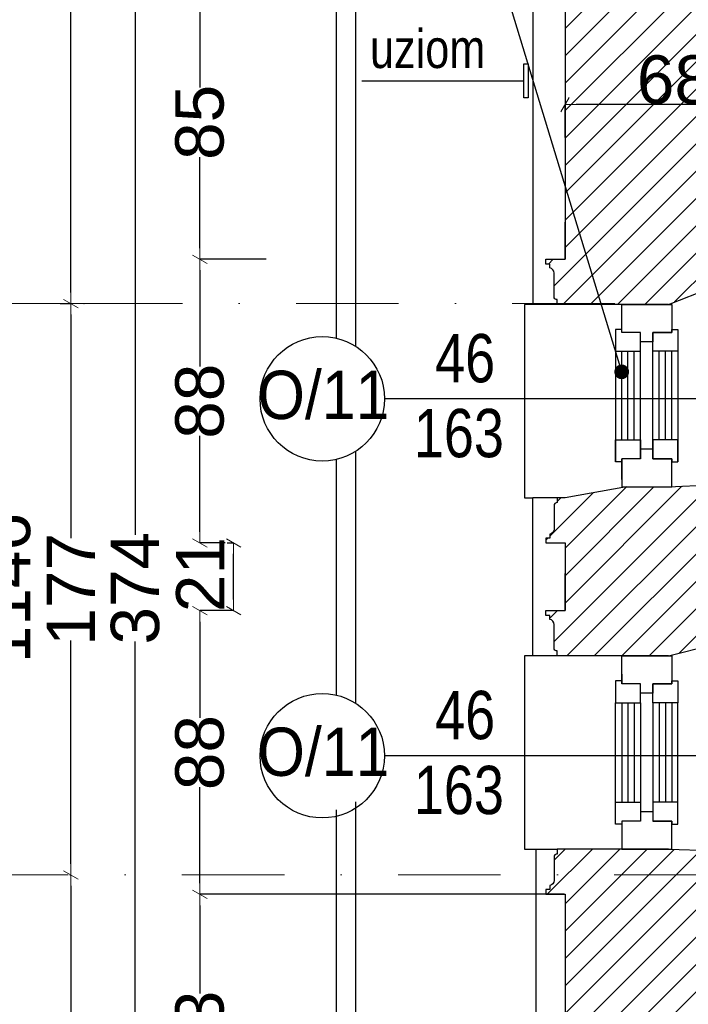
# Model space of a CAD drawing. Header units: millimetres. Extents: x 75543 to 124291, y -109148 to -86372.
# Tile 23 of 99: x 78615 to 80689, y -100656 to -97602. Entities that reach past the tile are written whole.
import ezdxf

# ---------------------------------------------------------------- set-up
doc = ezdxf.new("R2010")
doc.units = ezdxf.units.MM
doc.header["$MEASUREMENT"] = 0
doc.linetypes.add('Dot & Dashed', pattern=[670.277762, 317.5, -176.388889, 0, -176.388874])
for name, color, linetype in [('COKÓŁ', 7, 'Continuous'), ('detalokna', 7, 'Continuous'), ('DIM MALY', 7, 'Continuous'), ('Drawing & Figure', 7, 'Continuous'), ('Nowe_00 ZMIANY', 7, 'Continuous'), ('Nowe_A-OKNA-OPIS', 7, 'Continuous'), ('Nowe_A_płatwie', 7, 'Continuous'), ('opaska', 7, 'Continuous'), ('SCIANY_KONSTR', 7, 'Continuous'), ('Structural - Bearing', 7, 'Continuous'), ('Structural - Grid', 7, 'Continuous'), ('UZOIM#2', 7, 'Continuous')]:
    doc.layers.add(name, color=color, linetype=linetype)
doc.styles.add('STYL_AUTOMATYCZNY_2', font='arial.ttf')
doc.styles.add('STYL_AUTOMATYCZNY_6', font='arial.ttf', dxfattribs={"width": 0.8})
doc.styles.add('STYL_AUTOMATYCZNY_9', font='arial.ttf', dxfattribs={"width": 0.9})
doc.dimstyles.new('STYL_AUTOMATYCZNY__2', dxfattribs={"dimtxt": 150, "dimasz": 34.231941, "dimexe": 0.18, "dimexo": 3, "dimgap": 0, "dimtad": 1, "dimdec": 0, "dimlfac": 0.1, "dimzin": 0, "dimdsep": 46, "dimtxsty": 'STYL_AUTOMATYCZNY_2', "dimblk": 'ARROWHEAD_2', "dimblk1": 'ARROWHEAD_2', "dimblk2": 'ARROWHEAD_2', "dimcen": 0.09, "dimclrd": 5, "dimclre": 5, "dimclrt": 1, "dimadec": 0, "dimazin": 0, "dimtfac": 1, "dimtdec": 4, "dimtmove": 0, "dimatfit": 3, "dimfxl": 0, "dimtolj": 1, "dimtzin": 0, "dimarcsym": 0})
doc.dimstyles.new('STYL_AUTOMATYCZNY__3', dxfattribs={"dimtxt": 150, "dimasz": 34.231941, "dimexe": 0.18, "dimexo": 3, "dimgap": 0, "dimtad": 1, "dimtih": 1, "dimtoh": 1, "dimdec": 0, "dimlfac": 0.1, "dimzin": 0, "dimdsep": 46, "dimtxsty": 'STYL_AUTOMATYCZNY_2', "dimblk": 'ARROWHEAD_2', "dimblk1": 'ARROWHEAD_2', "dimblk2": 'ARROWHEAD_2', "dimcen": 0.09, "dimclrd": 5, "dimclre": 5, "dimclrt": 1, "dimadec": 0, "dimazin": 0, "dimtfac": 1, "dimtdec": 4, "dimtmove": 0, "dimatfit": 3, "dimfxl": 0, "dimtolj": 1, "dimtzin": 0, "dimarcsym": 0})
doc.dimstyles.new('STYL_AUTOMATYCZNY__4', dxfattribs={"dimtxt": 150, "dimasz": 34.231941, "dimexe": 0.18, "dimexo": 3, "dimgap": 0, "dimtad": 1, "dimdec": 0, "dimlfac": 0.1, "dimzin": 0, "dimdsep": 46, "dimtxsty": 'STYL_AUTOMATYCZNY_2', "dimblk": 'ARROWHEAD_2', "dimblk1": 'ARROWHEAD_2', "dimblk2": 'ARROWHEAD_2', "dimcen": 0.09, "dimclrd": 5, "dimclre": 5, "dimclrt": 1, "dimadec": 0, "dimazin": 0, "dimtfac": 1, "dimtdec": 4, "dimtmove": 2, "dimatfit": 3, "dimfxl": 0, "dimtolj": 1, "dimtzin": 0, "dimarcsym": 0})
doc.dimstyles.new('STYL_AUTOMATYCZNY__8', dxfattribs={"dimtxt": 0.18, "dimasz": 91.2, "dimexe": 0.18, "dimexo": 0.0625, "dimgap": 0, "dimtad": 0, "dimtih": 1, "dimtoh": 1, "dimdec": 4, "dimzin": 0, "dimdsep": 46, "dimcen": 0.09, "dimadec": 0, "dimazin": 0, "dimtfac": 1, "dimtdec": 4, "dimtmove": 0, "dimatfit": 3, "dimldrblk": 'ARROWHEAD_11', "dimfxl": 0, "dimtolj": 1, "dimtzin": 0, "dimarcsym": 0})
pattern_1 = [(45, (0, 0), (-42.426407, 42.426407), [])]

# ---------------------------------------------------------------- blocks, each defined once
blk = doc.blocks.new('ARROWHEAD_2')
at = {"color": 0, "linetype": 'Continuous', "lineweight": 0}
for p, q in [((0, 0), (-1, 0)), ((-0.378, -0.655), (0.378, 0.655))]:
    blk.add_line(p, q, dxfattribs=at)
blk = doc.blocks.new('*D261')
at = {"layer": 'Defpoints', "color": 0}
for p in [(80306.7, -97865.3), (80306.7, -97970.3), (80986, -97970.3)]:
    blk.add_point(p, dxfattribs=at)
at = {"layer": 'DIM MALY', "color": 5, "lineweight": -2}
for p, q in [((80306.7, -97967.3), (80306.7, -97865.1)), ((80951.8, -97865.3), (80341, -97865.3)), ((80986, -97967.3), (80986, -97865.1))]:
    blk.add_line(p, q, dxfattribs=at)
at = {"layer": 'DIM MALY', "color": 5, "lineweight": -2, "xscale": 34.23194115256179, "yscale": 34.23194115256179, "zscale": 34.23194115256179, "rotation": 180}
blk.add_blockref('ARROWHEAD_2', (80306.7, -97865.3), dxfattribs=at)
at = {"layer": 'DIM MALY', "color": 5, "lineweight": -2, "xscale": 34.23194115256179, "yscale": 34.23194115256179, "zscale": 34.23194115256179}
blk.add_blockref('ARROWHEAD_2', (80986, -97865.3), dxfattribs=at)
at = {"layer": 'DIM MALY', "color": 1, "insert": (80646.1, -97788.7), "char_height": 150, "attachment_point": 5, "style": 'STYL_AUTOMATYCZNY_2'}
blk.add_mtext('\\A1;68', dxfattribs=at)
blk = doc.blocks.new('*D413')
at = {"layer": 'Defpoints', "color": 0}
for p in [(79173.8, -97495.2), (79278.8, -97495.2), (79382.4, -98345.2)]:
    blk.add_point(p, dxfattribs=at)
at = {"layer": 'DIM MALY', "color": 5, "lineweight": -2}
for p, q in [((79275.8, -97495.2), (79173.7, -97495.2)), ((79173.8, -97529.4), (79173.8, -97812.4)), ((79173.8, -98311), (79173.8, -98028.6)), ((79379.4, -98345.2), (79173.7, -98345.2))]:
    blk.add_line(p, q, dxfattribs=at)
at = {"layer": 'DIM MALY', "color": 5, "lineweight": -2, "xscale": 34.23194115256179, "yscale": 34.23194115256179, "zscale": 34.23194115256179}
for p, rotation in [((79173.8, -97495.2), 90), ((79173.8, -98345.2), 270)]:
    blk.add_blockref('ARROWHEAD_2', p, dxfattribs=dict(at, rotation=rotation))
at = {"layer": 'DIM MALY', "color": 1, "insert": (79173.8, -97920.5), "char_height": 150, "attachment_point": 5, "rotation": 90, "style": 'STYL_AUTOMATYCZNY_2'}
blk.add_mtext('\\A1;85', dxfattribs=at)
blk = doc.blocks.new('*D417')
at = {"layer": 'Defpoints', "color": 0}
for p in [(79173.8, -98345.2), (79382.4, -98345.2), (79255.4, -99225.2)]:
    blk.add_point(p, dxfattribs=at)
at = {"layer": 'DIM MALY', "color": 5, "lineweight": -2}
for p, q in [((79379.4, -98345.2), (79173.7, -98345.2)), ((79173.8, -98379.4), (79173.8, -98677.8)), ((79173.8, -99191), (79173.8, -98893.2)), ((79252.4, -99225.2), (79173.7, -99225.2))]:
    blk.add_line(p, q, dxfattribs=at)
at = {"layer": 'DIM MALY', "color": 5, "lineweight": -2, "xscale": 34.23194115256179, "yscale": 34.23194115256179, "zscale": 34.23194115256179}
for p, rotation in [((79173.8, -98345.2), 90), ((79173.8, -99225.2), 270)]:
    blk.add_blockref('ARROWHEAD_2', p, dxfattribs=dict(at, rotation=rotation))
at = {"layer": 'DIM MALY', "color": 1, "insert": (79173.8, -98785.5), "char_height": 150, "attachment_point": 5, "rotation": 90, "style": 'STYL_AUTOMATYCZNY_2'}
blk.add_mtext('\\A1;88', dxfattribs=at)
blk = doc.blocks.new('*D418')
at = {"layer": 'Defpoints', "color": 0}
for p in [(79173.8, -97495.2), (79278.8, -97495.2), (79382.4, -98345.2)]:
    blk.add_point(p, dxfattribs=at)
at = {"layer": 'DIM MALY', "color": 5, "lineweight": -2}
for p, q in [((79275.8, -97495.2), (79173.7, -97495.2)), ((79173.8, -97529.4), (79173.8, -97812.4)), ((79173.8, -98311), (79173.8, -98028.6)), ((79379.4, -98345.2), (79173.7, -98345.2))]:
    blk.add_line(p, q, dxfattribs=at)
at = {"layer": 'DIM MALY', "color": 5, "lineweight": -2, "xscale": 34.23194115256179, "yscale": 34.23194115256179, "zscale": 34.23194115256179}
for p, rotation in [((79173.8, -97495.2), 90), ((79173.8, -98345.2), 270)]:
    blk.add_blockref('ARROWHEAD_2', p, dxfattribs=dict(at, rotation=rotation))
at = {"layer": 'DIM MALY', "color": 1, "insert": (79173.8, -97920.5), "char_height": 150, "attachment_point": 5, "rotation": 90, "style": 'STYL_AUTOMATYCZNY_2'}
blk.add_mtext('\\A1;85', dxfattribs=at)
blk = doc.blocks.new('*D426')
at = {"layer": 'Defpoints', "color": 0}
for p in [(78973.8, -97495.2), (79595.3, -97495.2), (79595.3, -101235.2)]:
    blk.add_point(p, dxfattribs=at)
at = {"layer": 'DIM MALY', "color": 5, "lineweight": -2}
for p, q in [((79592.3, -97495.2), (78973.7, -97495.2)), ((78973.8, -97529.4), (78973.8, -99200.3)), ((78973.8, -101201), (78973.8, -99530.9)), ((79592.3, -101235.2), (78973.7, -101235.2))]:
    blk.add_line(p, q, dxfattribs=at)
at = {"layer": 'DIM MALY', "color": 5, "lineweight": -2, "xscale": 34.23194115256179, "yscale": 34.23194115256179, "zscale": 34.23194115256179}
for p, rotation in [((78973.8, -97495.2), 90), ((78973.8, -101235.2), 270)]:
    blk.add_blockref('ARROWHEAD_2', p, dxfattribs=dict(at, rotation=rotation))
at = {"layer": 'DIM MALY', "color": 1, "insert": (78973.8, -99365.6), "char_height": 150, "attachment_point": 5, "rotation": 90, "style": 'STYL_AUTOMATYCZNY_2'}
blk.add_mtext('\\A1;374', dxfattribs=at)
blk = doc.blocks.new('*D429')
at = {"layer": 'Defpoints', "color": 0}
for p in [(78973.8, -97495.2), (79595.3, -97495.2), (79595.3, -101235.2)]:
    blk.add_point(p, dxfattribs=at)
at = {"layer": 'DIM MALY', "color": 5, "lineweight": -2}
for p, q in [((79592.3, -97495.2), (78973.7, -97495.2)), ((78973.8, -97529.4), (78973.8, -99200.3)), ((78973.8, -101201), (78973.8, -99530.9)), ((79592.3, -101235.2), (78973.7, -101235.2))]:
    blk.add_line(p, q, dxfattribs=at)
at = {"layer": 'DIM MALY', "color": 5, "lineweight": -2, "xscale": 34.23194115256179, "yscale": 34.23194115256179, "zscale": 34.23194115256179}
for p, rotation in [((78973.8, -97495.2), 90), ((78973.8, -101235.2), 270)]:
    blk.add_blockref('ARROWHEAD_2', p, dxfattribs=dict(at, rotation=rotation))
at = {"layer": 'DIM MALY', "color": 1, "insert": (78973.8, -99365.6), "char_height": 150, "attachment_point": 5, "rotation": 90, "style": 'STYL_AUTOMATYCZNY_2'}
blk.add_mtext('\\A1;374', dxfattribs=at)
blk = doc.blocks.new('*D431')
at = {"layer": 'Defpoints', "color": 0}
for p in [(78791.6, -93420.2), (78738, -98482.5), (78773.8, -98482.5)]:
    blk.add_point(p, dxfattribs=at)
at = {"layer": 'DIM MALY', "color": 5, "lineweight": -2}
for p, q in [((78788.6, -93420.2), (78773.7, -93420.2)), ((78773.8, -93454.4), (78773.8, -95786.1)), ((78773.8, -98448.3), (78773.8, -96117.4)), ((78741, -98482.5), (78774, -98482.5))]:
    blk.add_line(p, q, dxfattribs=at)
at = {"layer": 'DIM MALY', "color": 5, "lineweight": -2, "xscale": 34.23194115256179, "yscale": 34.23194115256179, "zscale": 34.23194115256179}
for p, rotation in [((78773.8, -93420.2), 90), ((78773.8, -98482.5), 270)]:
    blk.add_blockref('ARROWHEAD_2', p, dxfattribs=dict(at, rotation=rotation))
at = {"layer": 'DIM MALY', "color": 1, "insert": (78773.8, -95951.8), "char_height": 150, "attachment_point": 5, "rotation": 90, "style": 'STYL_AUTOMATYCZNY_2'}
blk.add_mtext('\\A1;506', dxfattribs=at)
blk = doc.blocks.new('*D432')
at = {"layer": 'Defpoints', "color": 0}
for p in [(78738, -98482.5), (78767.8, -100254.9), (78773.8, -100254.9)]:
    blk.add_point(p, dxfattribs=at)
at = {"layer": 'DIM MALY', "color": 5, "lineweight": -2}
for p, q in [((78741, -98482.5), (78774, -98482.5)), ((78773.8, -98516.8), (78773.8, -99210.5)), ((78773.8, -100220.7), (78773.8, -99527.8)), ((78770.8, -100254.9), (78774, -100254.9))]:
    blk.add_line(p, q, dxfattribs=at)
at = {"layer": 'DIM MALY', "color": 5, "lineweight": -2, "xscale": 34.23194115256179, "yscale": 34.23194115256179, "zscale": 34.23194115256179}
for p, rotation in [((78773.8, -98482.5), 90), ((78773.8, -100254.9), 270)]:
    blk.add_blockref('ARROWHEAD_2', p, dxfattribs=dict(at, rotation=rotation))
at = {"layer": 'DIM MALY', "color": 1, "insert": (78773.8, -99369.1), "char_height": 150, "attachment_point": 5, "rotation": 90, "style": 'STYL_AUTOMATYCZNY_2'}
blk.add_mtext('\\A1;177', dxfattribs=at)
blk = doc.blocks.new('*D433')
at = {"layer": 'Defpoints', "color": 0}
for p in [(78767.8, -100254.9), (78773.8, -105095.2), (79537.9, -105095.2)]:
    blk.add_point(p, dxfattribs=at)
at = {"layer": 'DIM MALY', "color": 5, "lineweight": -2}
for p, q in [((78770.8, -100254.9), (78774, -100254.9)), ((78773.8, -100289.2), (78773.8, -102507)), ((78773.8, -105061), (78773.8, -102843.9)), ((79534.9, -105095.2), (78773.7, -105095.2))]:
    blk.add_line(p, q, dxfattribs=at)
at = {"layer": 'DIM MALY', "color": 5, "lineweight": -2, "xscale": 34.23194115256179, "yscale": 34.23194115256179, "zscale": 34.23194115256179}
for p, rotation in [((78773.8, -100254.9), 90), ((78773.8, -105095.2), 270)]:
    blk.add_blockref('ARROWHEAD_2', p, dxfattribs=dict(at, rotation=rotation))
at = {"layer": 'DIM MALY', "color": 1, "insert": (78773.8, -102675.5), "char_height": 150, "attachment_point": 5, "rotation": 90, "style": 'STYL_AUTOMATYCZNY_2'}
blk.add_mtext('\\A1;484', dxfattribs=at)
blk = doc.blocks.new('*D884')
at = {"layer": 'Defpoints', "color": 0}
for p in [(79255.4, -99225.2), (79278.8, -99225.2), (79280.9, -99435.2)]:
    blk.add_point(p, dxfattribs=at)
at = {"layer": 'DIM MALY', "color": 5, "lineweight": -2}
for p, q in [((79258.4, -99225.2), (79279, -99225.2)), ((79278.8, -99401), (79278.8, -99259.4)), ((79277.9, -99435.2), (79278.7, -99435.2))]:
    blk.add_line(p, q, dxfattribs=at)
at = {"layer": 'DIM MALY', "color": 5, "lineweight": -2, "xscale": 34.23194115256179, "yscale": 34.23194115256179, "zscale": 34.23194115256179}
for p, rotation in [((79278.8, -99225.2), 90), ((79278.8, -99435.2), 270)]:
    blk.add_blockref('ARROWHEAD_2', p, dxfattribs=dict(at, rotation=rotation))
at = {"layer": 'DIM MALY', "color": 1, "insert": (79175.3, -99323.5), "char_height": 150, "attachment_point": 5, "rotation": 90, "style": 'STYL_AUTOMATYCZNY_2'}
blk.add_mtext('\\A1;21', dxfattribs=at)
blk = doc.blocks.new('*D885')
at = {"layer": 'Defpoints', "color": 0}
for p in [(79173.8, -98345.2), (79382.4, -98345.2), (79255.4, -99225.2)]:
    blk.add_point(p, dxfattribs=at)
at = {"layer": 'DIM MALY', "color": 5, "lineweight": -2}
for p, q in [((79379.4, -98345.2), (79173.7, -98345.2)), ((79173.8, -98379.4), (79173.8, -98677.8)), ((79173.8, -99191), (79173.8, -98893.2)), ((79252.4, -99225.2), (79173.7, -99225.2))]:
    blk.add_line(p, q, dxfattribs=at)
at = {"layer": 'DIM MALY', "color": 5, "lineweight": -2, "xscale": 34.23194115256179, "yscale": 34.23194115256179, "zscale": 34.23194115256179}
for p, rotation in [((79173.8, -98345.2), 90), ((79173.8, -99225.2), 270)]:
    blk.add_blockref('ARROWHEAD_2', p, dxfattribs=dict(at, rotation=rotation))
at = {"layer": 'DIM MALY', "color": 1, "insert": (79173.8, -98785.5), "char_height": 150, "attachment_point": 5, "rotation": 90, "style": 'STYL_AUTOMATYCZNY_2'}
blk.add_mtext('\\A1;88', dxfattribs=at)
blk = doc.blocks.new('*D886')
at = {"layer": 'Defpoints', "color": 0}
for p in [(79173.8, -97495.2), (79278.8, -97495.2), (79382.4, -98345.2)]:
    blk.add_point(p, dxfattribs=at)
at = {"layer": 'DIM MALY', "color": 5, "lineweight": -2}
for p, q in [((79275.8, -97495.2), (79173.7, -97495.2)), ((79173.8, -97529.4), (79173.8, -97812.4)), ((79173.8, -98311), (79173.8, -98028.6)), ((79379.4, -98345.2), (79173.7, -98345.2))]:
    blk.add_line(p, q, dxfattribs=at)
at = {"layer": 'DIM MALY', "color": 5, "lineweight": -2, "xscale": 34.23194115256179, "yscale": 34.23194115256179, "zscale": 34.23194115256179}
for p, rotation in [((79173.8, -97495.2), 90), ((79173.8, -98345.2), 270)]:
    blk.add_blockref('ARROWHEAD_2', p, dxfattribs=dict(at, rotation=rotation))
at = {"layer": 'DIM MALY', "color": 1, "insert": (79173.8, -97920.5), "char_height": 150, "attachment_point": 5, "rotation": 90, "style": 'STYL_AUTOMATYCZNY_2'}
blk.add_mtext('\\A1;85', dxfattribs=at)
blk = doc.blocks.new('*D890')
at = {"layer": 'Defpoints', "color": 0}
for p in [(79173.8, -99435.2), (79280.9, -99435.2), (80306.7, -100315.2)]:
    blk.add_point(p, dxfattribs=at)
at = {"layer": 'DIM MALY', "color": 5, "lineweight": -2}
for p, q in [((79277.9, -99435.2), (79173.7, -99435.2)), ((79173.8, -99469.4), (79173.8, -99767.8)), ((79173.8, -100281), (79173.8, -99983.2)), ((80303.7, -100315.2), (79173.7, -100315.2))]:
    blk.add_line(p, q, dxfattribs=at)
at = {"layer": 'DIM MALY', "color": 5, "lineweight": -2, "xscale": 34.23194115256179, "yscale": 34.23194115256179, "zscale": 34.23194115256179}
for p, rotation in [((79173.8, -99435.2), 90), ((79173.8, -100315.2), 270)]:
    blk.add_blockref('ARROWHEAD_2', p, dxfattribs=dict(at, rotation=rotation))
at = {"layer": 'DIM MALY', "color": 1, "insert": (79173.8, -99875.5), "char_height": 150, "attachment_point": 5, "rotation": 90, "style": 'STYL_AUTOMATYCZNY_2'}
blk.add_mtext('\\A1;88', dxfattribs=at)
blk = doc.blocks.new('*D891')
at = {"layer": 'Defpoints', "color": 0}
for p in [(79173.8, -100315.2), (80306.7, -100315.2), (80606.4, -101145.2)]:
    blk.add_point(p, dxfattribs=at)
at = {"layer": 'DIM MALY', "color": 5, "lineweight": -2}
for p, q in [((80303.7, -100315.2), (79173.7, -100315.2)), ((79173.8, -100349.4), (79173.8, -100622.9)), ((79173.8, -101111), (79173.8, -100838)), ((80603.4, -101145.2), (79173.7, -101145.2))]:
    blk.add_line(p, q, dxfattribs=at)
at = {"layer": 'DIM MALY', "color": 5, "lineweight": -2, "xscale": 34.23194115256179, "yscale": 34.23194115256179, "zscale": 34.23194115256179}
for p, rotation in [((79173.8, -100315.2), 90), ((79173.8, -101145.2), 270)]:
    blk.add_blockref('ARROWHEAD_2', p, dxfattribs=dict(at, rotation=rotation))
at = {"layer": 'DIM MALY', "color": 1, "insert": (79173.8, -100730.5), "char_height": 150, "attachment_point": 5, "rotation": 90, "style": 'STYL_AUTOMATYCZNY_2'}
blk.add_mtext('\\A1;83', dxfattribs=at)
blk = doc.blocks.new('*D892')
at = {"layer": 'Defpoints', "color": 0}
for p in [(79173.8, -99435.2), (79280.9, -99435.2), (80306.7, -100315.2)]:
    blk.add_point(p, dxfattribs=at)
at = {"layer": 'DIM MALY', "color": 5, "lineweight": -2}
for p, q in [((79277.9, -99435.2), (79173.7, -99435.2)), ((79173.8, -99469.4), (79173.8, -99767.8)), ((79173.8, -100281), (79173.8, -99983.2)), ((80303.7, -100315.2), (79173.7, -100315.2))]:
    blk.add_line(p, q, dxfattribs=at)
at = {"layer": 'DIM MALY', "color": 5, "lineweight": -2, "xscale": 34.23194115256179, "yscale": 34.23194115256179, "zscale": 34.23194115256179}
for p, rotation in [((79173.8, -99435.2), 90), ((79173.8, -100315.2), 270)]:
    blk.add_blockref('ARROWHEAD_2', p, dxfattribs=dict(at, rotation=rotation))
at = {"layer": 'DIM MALY', "color": 1, "insert": (79173.8, -99875.5), "char_height": 150, "attachment_point": 5, "rotation": 90, "style": 'STYL_AUTOMATYCZNY_2'}
blk.add_mtext('\\A1;88', dxfattribs=at)
blk = doc.blocks.new('*D894')
at = {"layer": 'Defpoints', "color": 0}
for p in [(79173.8, -100315.2), (80306.7, -100315.2), (80606.4, -101145.2)]:
    blk.add_point(p, dxfattribs=at)
at = {"layer": 'DIM MALY', "color": 5, "lineweight": -2}
for p, q in [((80303.7, -100315.2), (79173.7, -100315.2)), ((79173.8, -100349.4), (79173.8, -100622.9)), ((79173.8, -101111), (79173.8, -100838)), ((80603.4, -101145.2), (79173.7, -101145.2))]:
    blk.add_line(p, q, dxfattribs=at)
at = {"layer": 'DIM MALY', "color": 5, "lineweight": -2, "xscale": 34.23194115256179, "yscale": 34.23194115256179, "zscale": 34.23194115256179}
for p, rotation in [((79173.8, -100315.2), 90), ((79173.8, -101145.2), 270)]:
    blk.add_blockref('ARROWHEAD_2', p, dxfattribs=dict(at, rotation=rotation))
at = {"layer": 'DIM MALY', "color": 1, "insert": (79173.8, -100730.5), "char_height": 150, "attachment_point": 5, "rotation": 90, "style": 'STYL_AUTOMATYCZNY_2'}
blk.add_mtext('\\A1;83', dxfattribs=at)
blk = doc.blocks.new('*D895')
at = {"layer": 'Defpoints', "color": 0}
for p in [(79173.8, -99435.2), (79280.9, -99435.2), (80306.7, -100315.2)]:
    blk.add_point(p, dxfattribs=at)
at = {"layer": 'DIM MALY', "color": 5, "lineweight": -2}
for p, q in [((79277.9, -99435.2), (79173.7, -99435.2)), ((79173.8, -99469.4), (79173.8, -99767.8)), ((79173.8, -100281), (79173.8, -99983.2)), ((80303.7, -100315.2), (79173.7, -100315.2))]:
    blk.add_line(p, q, dxfattribs=at)
at = {"layer": 'DIM MALY', "color": 5, "lineweight": -2, "xscale": 34.23194115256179, "yscale": 34.23194115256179, "zscale": 34.23194115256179}
for p, rotation in [((79173.8, -99435.2), 90), ((79173.8, -100315.2), 270)]:
    blk.add_blockref('ARROWHEAD_2', p, dxfattribs=dict(at, rotation=rotation))
at = {"layer": 'DIM MALY', "color": 1, "insert": (79173.8, -99875.5), "char_height": 150, "attachment_point": 5, "rotation": 90, "style": 'STYL_AUTOMATYCZNY_2'}
blk.add_mtext('\\A1;88', dxfattribs=at)
blk = doc.blocks.new('*D975')
at = {"layer": 'Defpoints', "color": 0}
for p in [(79173.8, -98345.2), (79382.4, -98345.2), (79255.4, -99225.2)]:
    blk.add_point(p, dxfattribs=at)
at = {"layer": 'DIM MALY', "color": 5, "lineweight": -2}
for p, q in [((79379.4, -98345.2), (79173.7, -98345.2)), ((79173.8, -98379.4), (79173.8, -98677.8)), ((79173.8, -99191), (79173.8, -98893.2)), ((79252.4, -99225.2), (79173.7, -99225.2))]:
    blk.add_line(p, q, dxfattribs=at)
at = {"layer": 'DIM MALY', "color": 5, "lineweight": -2, "xscale": 34.23194115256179, "yscale": 34.23194115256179, "zscale": 34.23194115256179}
for p, rotation in [((79173.8, -98345.2), 90), ((79173.8, -99225.2), 270)]:
    blk.add_blockref('ARROWHEAD_2', p, dxfattribs=dict(at, rotation=rotation))
at = {"layer": 'DIM MALY', "color": 1, "insert": (79173.8, -98785.5), "char_height": 150, "attachment_point": 5, "rotation": 90, "style": 'STYL_AUTOMATYCZNY_2'}
blk.add_mtext('\\A1;88', dxfattribs=at)
blk = doc.blocks.new('*D976')
at = {"layer": 'Defpoints', "color": 0}
for p in [(79173.8, -97495.2), (79278.8, -97495.2), (79382.4, -98345.2)]:
    blk.add_point(p, dxfattribs=at)
at = {"layer": 'DIM MALY', "color": 5, "lineweight": -2}
for p, q in [((79275.8, -97495.2), (79173.7, -97495.2)), ((79173.8, -97529.4), (79173.8, -97812.4)), ((79173.8, -98311), (79173.8, -98028.6)), ((79379.4, -98345.2), (79173.7, -98345.2))]:
    blk.add_line(p, q, dxfattribs=at)
at = {"layer": 'DIM MALY', "color": 5, "lineweight": -2, "xscale": 34.23194115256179, "yscale": 34.23194115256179, "zscale": 34.23194115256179}
for p, rotation in [((79173.8, -97495.2), 90), ((79173.8, -98345.2), 270)]:
    blk.add_blockref('ARROWHEAD_2', p, dxfattribs=dict(at, rotation=rotation))
at = {"layer": 'DIM MALY', "color": 1, "insert": (79173.8, -97920.5), "char_height": 150, "attachment_point": 5, "rotation": 90, "style": 'STYL_AUTOMATYCZNY_2'}
blk.add_mtext('\\A1;85', dxfattribs=at)
blk = doc.blocks.new('*D980')
at = {"layer": 'Defpoints', "color": 0}
for p in [(79173.8, -98345.2), (79382.4, -98345.2), (79255.4, -99225.2)]:
    blk.add_point(p, dxfattribs=at)
at = {"layer": 'DIM MALY', "color": 5, "lineweight": -2}
for p, q in [((79379.4, -98345.2), (79173.7, -98345.2)), ((79173.8, -98379.4), (79173.8, -98677.8)), ((79173.8, -99191), (79173.8, -98893.2)), ((79252.4, -99225.2), (79173.7, -99225.2))]:
    blk.add_line(p, q, dxfattribs=at)
at = {"layer": 'DIM MALY', "color": 5, "lineweight": -2, "xscale": 34.23194115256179, "yscale": 34.23194115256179, "zscale": 34.23194115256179}
for p, rotation in [((79173.8, -98345.2), 90), ((79173.8, -99225.2), 270)]:
    blk.add_blockref('ARROWHEAD_2', p, dxfattribs=dict(at, rotation=rotation))
at = {"layer": 'DIM MALY', "color": 1, "insert": (79173.8, -98785.5), "char_height": 150, "attachment_point": 5, "rotation": 90, "style": 'STYL_AUTOMATYCZNY_2'}
blk.add_mtext('\\A1;88', dxfattribs=at)
blk = doc.blocks.new('*D981')
at = {"layer": 'Defpoints', "color": 0}
for p in [(79173.8, -97495.2), (79278.8, -97495.2), (79382.4, -98345.2)]:
    blk.add_point(p, dxfattribs=at)
at = {"layer": 'DIM MALY', "color": 5, "lineweight": -2}
for p, q in [((79275.8, -97495.2), (79173.7, -97495.2)), ((79173.8, -97529.4), (79173.8, -97812.4)), ((79173.8, -98311), (79173.8, -98028.6)), ((79379.4, -98345.2), (79173.7, -98345.2))]:
    blk.add_line(p, q, dxfattribs=at)
at = {"layer": 'DIM MALY', "color": 5, "lineweight": -2, "xscale": 34.23194115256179, "yscale": 34.23194115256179, "zscale": 34.23194115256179}
for p, rotation in [((79173.8, -97495.2), 90), ((79173.8, -98345.2), 270)]:
    blk.add_blockref('ARROWHEAD_2', p, dxfattribs=dict(at, rotation=rotation))
at = {"layer": 'DIM MALY', "color": 1, "insert": (79173.8, -97920.5), "char_height": 150, "attachment_point": 5, "rotation": 90, "style": 'STYL_AUTOMATYCZNY_2'}
blk.add_mtext('\\A1;85', dxfattribs=at)
blk = doc.blocks.new('*D985')
at = {"layer": 'Defpoints', "color": 0}
for p in [(79173.8, -98345.2), (79382.4, -98345.2), (79255.4, -99225.2)]:
    blk.add_point(p, dxfattribs=at)
at = {"layer": 'DIM MALY', "color": 5, "lineweight": -2}
for p, q in [((79379.4, -98345.2), (79173.7, -98345.2)), ((79173.8, -98379.4), (79173.8, -98677.8)), ((79173.8, -99191), (79173.8, -98893.2)), ((79252.4, -99225.2), (79173.7, -99225.2))]:
    blk.add_line(p, q, dxfattribs=at)
at = {"layer": 'DIM MALY', "color": 5, "lineweight": -2, "xscale": 34.23194115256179, "yscale": 34.23194115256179, "zscale": 34.23194115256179}
for p, rotation in [((79173.8, -98345.2), 90), ((79173.8, -99225.2), 270)]:
    blk.add_blockref('ARROWHEAD_2', p, dxfattribs=dict(at, rotation=rotation))
at = {"layer": 'DIM MALY', "color": 1, "insert": (79173.8, -98785.5), "char_height": 150, "attachment_point": 5, "rotation": 90, "style": 'STYL_AUTOMATYCZNY_2'}
blk.add_mtext('\\A1;88', dxfattribs=at)
blk = doc.blocks.new('*D986')
at = {"layer": 'Defpoints', "color": 0}
for p in [(79173.8, -97495.2), (79278.8, -97495.2), (79382.4, -98345.2)]:
    blk.add_point(p, dxfattribs=at)
at = {"layer": 'DIM MALY', "color": 5, "lineweight": -2}
for p, q in [((79275.8, -97495.2), (79173.7, -97495.2)), ((79173.8, -97529.4), (79173.8, -97812.4)), ((79173.8, -98311), (79173.8, -98028.6)), ((79379.4, -98345.2), (79173.7, -98345.2))]:
    blk.add_line(p, q, dxfattribs=at)
at = {"layer": 'DIM MALY', "color": 5, "lineweight": -2, "xscale": 34.23194115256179, "yscale": 34.23194115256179, "zscale": 34.23194115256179}
for p, rotation in [((79173.8, -97495.2), 90), ((79173.8, -98345.2), 270)]:
    blk.add_blockref('ARROWHEAD_2', p, dxfattribs=dict(at, rotation=rotation))
at = {"layer": 'DIM MALY', "color": 1, "insert": (79173.8, -97920.5), "char_height": 150, "attachment_point": 5, "rotation": 90, "style": 'STYL_AUTOMATYCZNY_2'}
blk.add_mtext('\\A1;85', dxfattribs=at)
blk = doc.blocks.new('*D997')
at = {"layer": 'Defpoints', "color": 0}
for p in [(79537.9, -93635.2), (78573.8, -105095.2), (79537.9, -105095.2)]:
    blk.add_point(p, dxfattribs=at)
at = {"layer": 'DIM MALY', "color": 5, "lineweight": -2}
for p, q in [((79534.9, -93635.2), (78573.7, -93635.2)), ((78573.8, -93669.4), (78573.8, -99148.4)), ((78573.8, -105061), (78573.8, -99582.2)), ((79534.9, -105095.2), (78573.7, -105095.2))]:
    blk.add_line(p, q, dxfattribs=at)
at = {"layer": 'DIM MALY', "color": 5, "lineweight": -2, "xscale": 34.23194115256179, "yscale": 34.23194115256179, "zscale": 34.23194115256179}
for p, rotation in [((78573.8, -93635.2), 90), ((78573.8, -105095.2), 270)]:
    blk.add_blockref('ARROWHEAD_2', p, dxfattribs=dict(at, rotation=rotation))
at = {"layer": 'DIM MALY', "color": 1, "insert": (78573.8, -99365.3), "char_height": 150, "attachment_point": 5, "rotation": 90, "style": 'STYL_AUTOMATYCZNY_2'}
blk.add_mtext('\\A1;1146', dxfattribs=at)
blk = doc.blocks.new('ARROWHEAD_11')
at = {"color": 0, "linetype": 'Continuous', "lineweight": 0}
blk.add_line((0, 0), (-1, 0), dxfattribs=at)
at = {"color": 0, "linetype": 'Continuous', "lineweight": 0, "const_width": 0.25, "flags": 128}
blk.add_lwpolyline([(-0.125, 0, 1), (0.125, 0, 1)], format="xyb", close=True, dxfattribs=at)

msp = doc.modelspace()

# ---------------------------------------------------------------- hatches: boundary and pattern name
at = {"layer": 'Drawing & Figure'}
h = msp.add_hatch(dxfattribs=at)
h.set_pattern_fill('Common_Brick_0003', color=256, style=0, pattern_type=2)
h.set_pattern_definition(pattern_1)
h.paths.add_polyline_path([(80306.7, -98345.2), (80246.7, -98345.2), (80246.7, -98360.2), (80259.7, -98360.2), (80259.7, -98372.2, -0.371445), (80272.7, -98388.1), (80272.7, -98460.5, 0.436052), (80282.7, -98470.2), (80282.7, -98485.2), (80306.7, -98485.2), (80627.3, -98485.2), (80986, -98343.5), (80986, -98085.2), (81896, -98085.2), (81896, -97887.4), (81901.6, -97887.4), (83046, -97887.4), (83046, -98085.2), (87627.3, -98085.2), (87627.3, -98665.2), (88570.8, -98665.2), (88570.8, -98281.5), (89393.7, -98281.5), (89393.7, -98665.2), (90867.3, -98665.2), (90867.3, -98855.2), (91010.7, -98855.2), (91010.7, -98855), (91017.3, -98665.2), (92097.3, -98665.2), (92097.3, -98365.2), (92097.3, -98095.2), (92133, -97255.2), (92461.7, -97256.4), (95007.3, -97265.2), (95007.3, -98890.5), (95007.3, -99595.2), (95287.3, -99595.2), (95287.3, -99735.2), (95007.3, -99735.2), (95007.3, -100105.2), (94357.3, -100105.2), (92997.3, -100105.2), (93088.5, -100675.2), (92167.3, -100675.2), (92128.5, -100675.2), (92167.3, -100105.2), (90967.3, -100105.2), (90978, -99795.6), (90826, -99795.5), (90817.3, -100035.2), (90587.3, -100035.2), (90587.3, -100220.1), (90237.3, -100158.5), (90237.3, -100035.2), (89537.1, -100035.2), (89537.1, -100035.2), (89537.1, -100011, 0.414287), (89533.1, -100007), (89459, -100007), (89459, -100035.2), (89423.3, -100035.2), (89423.3, -100138.2), (89459, -100138.2), (89459, -100165.2), (89507.3, -100165.2), (89487.3, -100774.1), (89666.5, -100774.1), (89687.8, -100774), (89687.8, -101430.2), (89687.8, -101978.1), (89687.8, -102684), (89677.3, -102684), (89677.3, -102684.1), (88247.3, -102684.1), (88247.3, -102194.7), (88247.3, -102194.7), (88247.3, -102197.7), (88117.3, -102197.7), (88117.3, -102197.5), (87524.3, -102209.9), (87527.3, -102949.1), (88137.3, -102938.9), (88267.3, -102938.9), (88267.3, -102835.5), (89647.3, -102835.5), (89647.3, -103312.4), (89647.3, -104725.5), (89267.3, -104725.5), (89177.3, -105075.5), (89177.3, -105485.5), (89177.3, -105509.5), (89192.3, -105509.5, 0.436052), (89202, -105519.5), (89274.4, -105519.5, -0.371445), (89290.3, -105532.5), (89302.3, -105532.5), (89302.3, -105545.5), (89317.3, -105545.5), (89317.3, -105485.5), (89972.3, -105485.5), (90037.3, -105485.5), (90037.3, -105475.2), (90047.3, -105475.2, -0.334097), (90067.9, -105446.2), (90078.6, -105442, 0.270785), (90124.3, -105390.9), (90136.9, -105390.9), (90136.9, -105340.5), (90366.5, -105275.5), (90366.5, -105005.5), (90363, -104885.5), (90358.4, -104725.5), (89988.4, -104725.5), (89988.4, -103312.4), (89988.4, -101978.1), (89988.4, -101430.2), (89988.4, -100774.2), (94357.3, -100756.7), (95017.3, -100754.1), (95016.1, -101260.5), (95296.1, -101260.5), (95296.1, -101400.5), (95016.1, -101400.5), (95016.2, -101430.2), (95017.3, -103065.3), (95147.3, -103065.3), (95726.7, -103065.5), (95736.5, -101430.2), (95747.1, -99665.5), (96597.1, -99666.9), (96597.2, -98956.9), (95587.3, -98955.2), (95587.2, -98955.2), (95587.3, -98890.5), (95591.6, -96695.2), (95187.3, -96678.8), (95057.3, -96678.8), (95057.3, -97105.2), (92461.7, -97087), (92207.3, -97085.2), (92207.3, -96685.2), (91987, -96684.7), (91967.3, -98095.2), (91827.3, -98096.7), (91827.3, -98096.8), (91827.3, -98352.1), (91827.3, -98376.7), (91687.3, -98376.7), (91687.3, -98098.1), (88287.3, -98133.7), (88287.3, -96675.2), (87616, -96656.2), (87616, -97545.2), (81526, -97565.2), (81526, -96685.2), (81286, -96545.2), (81086, -96545.2), (80856, -96545.2), (80832, -96545.2), (80832, -96560.2, 0.436052), (80822, -96570), (80822, -96642.3, -0.371445), (80809, -96658.2), (80809, -96670.2), (80796, -96670.2), (80796, -96685.2), (80856, -96685.2), (80856, -96800.8), (80856, -97495.2), (80306.7, -97495.2)])
h = msp.add_hatch(dxfattribs=at)
h.set_pattern_fill('Common_Brick_0003', color=256, style=0, pattern_type=2)
h.set_pattern_definition(pattern_1)
h.paths.add_polyline_path([(80306.7, -99435.2), (80246.7, -99435.2), (80246.7, -99450.2), (80259.7, -99450.2), (80259.7, -99462.2, -0.371445), (80272.7, -99478.1), (80272.7, -99550.5, 0.436052), (80282.7, -99560.2), (80282.7, -99575.2), (80306.7, -99575.2), (80627.3, -99575.2), (80986, -99485.2), (81046, -99485.2), (81046, -99355.2), (80986, -99355.2), (80986, -99035.5), (80627.3, -99051.1), (80554.2, -99051.1), (80497.3, -99051.1), (80306.7, -99085.2), (80282.7, -99085.2), (80282.7, -99100.2, 0.436052), (80272.7, -99110), (80272.7, -99182.3, -0.371445), (80259.7, -99198.2), (80259.7, -99210.2), (80246.7, -99210.2), (80246.7, -99225.2), (80306.7, -99225.2)])
h = msp.add_hatch(dxfattribs=at)
h.set_pattern_fill('Common_Brick_0003', color=256, style=0, pattern_type=2)
h.set_pattern_definition(pattern_1)
h.paths.add_polyline_path([(81046, -100825.2), (81046, -100485.2), (80986, -100485.2), (80986, -100187), (80627.3, -100175.2), (80306.7, -100175.2), (80282.7, -100175.2), (80282.7, -100190.2, 0.436052), (80272.7, -100200), (80272.7, -100272.3, -0.371445), (80259.7, -100288.2), (80259.7, -100300.2), (80246.7, -100300.2), (80246.7, -100315.2), (80306.7, -100315.2), (80306.7, -101145.2), (80790.5, -101145.2), (80906, -101145.2), (80906, -101205.2), (80921, -101205.2), (80921, -101192.2), (80933, -101192.2, -0.371445), (80948.9, -101179.2), (81021.3, -101179.2, 0.436052), (81031, -101169.2), (81046, -101169.2), (81046, -101145.2)])

# ---------------------------------------------------------------- linework, layer by layer
at = {"layer": 'COKÓŁ'}
for p, q in [((80207.3, -97405.2), (80207.3, -98485.2)), ((80282.7, -98485.2), (80207.3, -98485.2)), ((80207.3, -99575.2), (80207.3, -99085.2)), ((80282.7, -99085.2), (80207.3, -99085.2)), ((80216.7, -100175.2), (80216.7, -101235.2))]:
    msp.add_line(p, q, dxfattribs=at)
at = {"layer": 'detalokna'}
for points in [[(80207.3, -98485.2), (80181.1, -98485.2), (80181.1, -99085.2), (80207.3, -99085.2)], [(80282.7, -99575.2), (80181.1, -99575.2), (80181.1, -100175.2), (80282.7, -100175.2)]]:
    msp.add_lwpolyline(points, dxfattribs=at)
at = {"layer": 'DIM MALY'}
msp.add_line((80497.3, -99051.1), (80627.3, -99051.1), dxfattribs=at)
at = {"layer": 'Nowe_A-OKNA-OPIS'}
for p, q in [((80952, -98778.1), (79746.8, -98778.1)), ((80952, -99885.2), (79746.8, -99885.2))]:
    msp.add_line(p, q, dxfattribs=at)
for centre in [(79553.8, -98778.1), (79553.8, -99885.2)]:
    msp.add_circle(centre, 193, dxfattribs=at)
at = {"layer": 'Nowe_A_płatwie'}
for points in [[(80482.5, -98485.2), (80637.7, -98485.2), (80637.7, -98572.5), (80579.5, -98572.5), (80579.5, -98601.6), (80540.7, -98601.6), (80540.7, -98572.5), (80482.5, -98572.5)], [(80463.1, -98562.8), (80463.1, -98630.7), (80540.7, -98630.7), (80540.7, -98572.5), (80482.5, -98572.5), (80482.5, -98562.8)], [(80657.1, -98562.8), (80657.1, -98630.7), (80579.5, -98630.7), (80579.5, -98572.5), (80637.7, -98572.5), (80637.7, -98562.8)], [(80463.1, -98973.5), (80463.1, -98905.6), (80540.7, -98905.6), (80540.7, -98963.8), (80482.5, -98963.8), (80482.5, -98973.5)], [(80657.1, -98973.5), (80657.1, -98905.6), (80579.5, -98905.6), (80579.5, -98963.8), (80637.7, -98963.8), (80637.7, -98973.5)], [(80482.5, -99051.1), (80637.7, -99051.1), (80637.7, -98963.8), (80579.5, -98963.8), (80579.5, -98934.7), (80540.7, -98934.7), (80540.7, -98963.8), (80482.5, -98963.8)], [(80482.5, -99575.2), (80637.7, -99575.2), (80637.7, -99662.5), (80579.5, -99662.5), (80579.5, -99691.6), (80540.7, -99691.6), (80540.7, -99662.5), (80482.5, -99662.5)], [(80463.1, -99652.8), (80463.1, -99720.7), (80540.7, -99720.7), (80540.7, -99662.5), (80482.5, -99662.5), (80482.5, -99652.8)], [(80657.1, -99720.7), (80579.5, -99720.7), (80579.5, -99662.5), (80637.7, -99662.5), (80637.7, -99652.8), (80657.1, -99652.8)], [(80463.1, -100097.6), (80463.1, -100029.7), (80540.7, -100029.7), (80540.7, -100087.9), (80482.5, -100087.9), (80482.5, -100097.6)], [(80657.1, -100097.6), (80657.1, -100029.7), (80579.5, -100029.7), (80579.5, -100087.9), (80637.7, -100087.9), (80637.7, -100097.6)]]:
    msp.add_lwpolyline(points, close=True, dxfattribs=at)
for points in [[(80540.7, -98963.8), (80540.7, -98572.5), (80482.5, -98572.5), (80482.5, -98562.8), (80463.1, -98562.8), (80463.1, -98973.5)], [(80579.5, -98963.8), (80579.5, -98572.5), (80637.7, -98572.5), (80637.7, -98562.8), (80657.1, -98562.8), (80657.1, -98973.5)], [(80482.5, -98905.6), (80482.5, -98630.7)], [(80501.9, -98905.6), (80501.9, -98630.7)], [(80521.3, -98905.6), (80521.3, -98630.7)], [(80598.9, -98905.6), (80598.9, -98630.7)], [(80618.3, -98905.6), (80618.3, -98630.7)], [(80637.7, -98905.6), (80637.7, -98630.7)], [(80482.5, -99028.4), (80482.5, -98963.8)], [(80637.7, -99028.4), (80637.7, -98963.8)], [(80482.5, -99632.1), (80482.5, -99662.5)], [(80637.7, -99632.1), (80637.7, -99662.5)], [(80463.1, -100029.7), (80463.1, -99720.7)], [(80482.5, -99720.7), (80482.5, -100029.7)], [(80501.9, -99720.7), (80501.9, -100029.7)], [(80521.3, -99720.7), (80521.3, -100029.7)], [(80540.7, -99720.7), (80540.7, -100029.7)], [(80579.5, -99720.7), (80579.5, -100029.7)], [(80598.9, -99720.7), (80598.9, -100029.7)], [(80618.3, -99720.7), (80618.3, -100029.7)], [(80637.7, -99720.7), (80637.7, -100029.7)], [(80657.1, -100029.7), (80657.1, -99720.7)], [(80579.5, -100058.8), (80540.7, -100058.8), (80540.7, -100087.9), (80482.5, -100087.9), (80482.5, -100175.2), (80637.7, -100175.2), (80637.7, -100087.9), (80579.5, -100087.9)], [(80521.3, -100087.9), (80501.9, -100087.9)], [(80618.3, -100087.9), (80598.9, -100087.9)], [(80637.7, -100087.9), (80618.3, -100087.9)]]:
    msp.add_lwpolyline(points, dxfattribs=at)
at = {"layer": 'opaska'}
for points in [[(80216, -96024.2), (80216, -96855.2), (79657.3, -96855.2), (79657.3, -98615.2)], [(80156, -96076), (80156, -96795.2), (79597.3, -96795.2), (79597.3, -98590.1)], [(79657.3, -98941.1), (79657.3, -99722.3)], [(79597.3, -98966.2), (79597.3, -99697.2)], [(79657.3, -100028.1), (79657.3, -101175.2), (80216.7, -101175.2)], [(79597.3, -100053.3), (79597.3, -101235.2), (80216.7, -101235.2)]]:
    msp.add_lwpolyline(points, dxfattribs=at)
at = {"layer": 'SCIANY_KONSTR'}
msp.add_line((80306.7, -99225.2), (80306.7, -99435.2), dxfattribs=at)
at = {"layer": 'Structural - Bearing'}
for p, q in [((80306.7, -97495.2), (80306.7, -98345.2)), ((80627.3, -98485.2), (80986, -98343.5)), ((80627.3, -98485.2), (80306.7, -98485.2)), ((80497.3, -99051.1), (80306.7, -99085.2)), ((80627.3, -99051.1), (80986, -99035.5)), ((80627.3, -99575.2), (80986, -99485.2)), ((80627.3, -99575.2), (80306.7, -99575.2)), ((80627.3, -100175.2), (80306.7, -100175.2)), ((80627.3, -100175.2), (80986, -100187)), ((80306.7, -100315.2), (80306.7, -101145.2))]:
    msp.add_line(p, q, dxfattribs=at)
for points in [[(80306.7, -98485.2), (80282.7, -98485.2), (80282.7, -98470.2, -0.436052), (80272.7, -98460.5), (80272.7, -98388.1, 0.371445), (80259.7, -98372.2), (80259.7, -98360.2), (80246.7, -98360.2), (80246.7, -98345.2), (80306.7, -98345.2), (80306.7, -98229.7)], [(80306.7, -99085.2), (80282.7, -99085.2), (80282.7, -99100.2, 0.436052), (80272.7, -99110), (80272.7, -99182.3, -0.371445), (80259.7, -99198.2), (80259.7, -99210.2), (80246.7, -99210.2), (80246.7, -99225.2), (80306.7, -99225.2), (80306.7, -99340.8)], [(80306.7, -99575.2), (80282.7, -99575.2), (80282.7, -99560.2, -0.436052), (80272.7, -99550.5), (80272.7, -99478.1, 0.371445), (80259.7, -99462.2), (80259.7, -99450.2), (80246.7, -99450.2), (80246.7, -99435.2), (80306.7, -99435.2), (80306.7, -99319.7)], [(80306.7, -100175.2), (80282.7, -100175.2), (80282.7, -100190.2, 0.436052), (80272.7, -100200), (80272.7, -100272.3, -0.371445), (80259.7, -100288.2), (80259.7, -100300.2), (80246.7, -100300.2), (80246.7, -100315.2), (80306.7, -100315.2), (80306.7, -100430.8)]]:
    msp.add_lwpolyline(points, format="xyb", dxfattribs=at)
at = {"layer": 'Structural - Grid', "linetype": 'Dot & Dashed', "lineweight": 15}
for p, q in [((78814.7, -98482.5), (77814.7, -98482.5)), ((120683.4, -98482.5), (78814.7, -98482.5)), ((80776.9, -100254.9), (77814.7, -100254.9))]:
    msp.add_line(p, q, dxfattribs=at)
msp.add_point((78814.7, -98482.5), dxfattribs=at)
msp.add_point((78814.7, -98482.5), dxfattribs=at)
at = {"layer": 'UZOIM#2'}
msp.add_lwpolyline([(80192.5, -97738.9), (80192.5, -97844.4), (80178.7, -97844.4), (80178.7, -97738.9)], close=True, dxfattribs=at)
msp.add_lwpolyline([(79676.6, -97791.7), (80178.7, -97791.7)], dxfattribs=at)

# ---------------------------------------------------------------- texts
at = {"layer": 'Nowe_A-OKNA-OPIS', "char_height": 150, "attachment_point": 5}
for s, insert, style in [('\\A1;{\\pqc;\\fArial|b0|i0|c238|p0;\\W0.800000;46}', (79996.8, -98653), 'STYL_AUTOMATYCZNY_6'), ('\\A1;{\\pqc;\\fArial|b0|i0|c238|p0;\\W0.900000;O/11}', (79557.6, -98766.9), 'STYL_AUTOMATYCZNY_9'), ('\\A1;{\\pqc;\\fArial|b0|i0|c238|p0;\\W0.800000;163}', (79977.5, -98885.4), 'STYL_AUTOMATYCZNY_6'), ('\\A1;{\\pqc;\\fArial|b0|i0|c238|p0;\\W0.800000;46}', (79996.8, -99760), 'STYL_AUTOMATYCZNY_6'), ('\\A1;{\\pqc;\\fArial|b0|i0|c238|p0;\\W0.900000;O/11}', (79557.6, -99873.9), 'STYL_AUTOMATYCZNY_9'), ('\\A1;{\\pqc;\\fArial|b0|i0|c238|p0;\\W0.800000;163}', (79977.5, -99992.5), 'STYL_AUTOMATYCZNY_6')]:
    msp.add_mtext(s, dxfattribs=dict(at, insert=insert, style=style))
at = {"layer": 'UZOIM#2', "insert": (79880.6, -97692.8), "char_height": 120, "attachment_point": 5, "style": 'STYL_AUTOMATYCZNY_6'}
msp.add_mtext('\\A1;{\\pqc;\\fArial|b0|i0|c238|p0;\\W0.800000;uziom}', dxfattribs=at)

# ---------------------------------------------------------------- dimensions: what is measured, and where the dimension line sits
at = {"layer": 'DIM MALY'}
for base, p1, p2, angle, dimstyle, picture, middle in [((78773.8, -98482.5), (78791.6, -93420.2), (78738, -98482.5), 270, 'STYL_AUTOMATYCZNY__2', '*D431', (78773.8, -95951.8)), ((78573.8, -105095.2), (79537.9, -93635.2), (79537.9, -105095.2), 270, 'STYL_AUTOMATYCZNY__2', '*D997', (78573.8, -99365.3)), ((78973.8, -97495.2), (79595.3, -101235.2), (79595.3, -97495.2), 90, 'STYL_AUTOMATYCZNY__2', '*D426', (78973.8, -99365.6)), ((78973.8, -97495.2), (79595.3, -101235.2), (79595.3, -97495.2), 90, 'STYL_AUTOMATYCZNY__2', '*D429', (78973.8, -99365.6)), ((79173.8, -97495.2), (79382.4, -98345.2), (79278.8, -97495.2), 90, 'STYL_AUTOMATYCZNY__2', '*D413', (79173.8, -97920.5)), ((79173.8, -97495.2), (79382.4, -98345.2), (79278.8, -97495.2), 90, 'STYL_AUTOMATYCZNY__2', '*D418', (79173.8, -97920.5)), ((79173.8, -97495.2), (79382.4, -98345.2), (79278.8, -97495.2), 90, 'STYL_AUTOMATYCZNY__2', '*D886', (79173.8, -97920.5)), ((79173.8, -97495.2), (79382.4, -98345.2), (79278.8, -97495.2), 90, 'STYL_AUTOMATYCZNY__2', '*D976', (79173.8, -97920.5)), ((79173.8, -97495.2), (79382.4, -98345.2), (79278.8, -97495.2), 90, 'STYL_AUTOMATYCZNY__2', '*D981', (79173.8, -97920.5)), ((79173.8, -97495.2), (79382.4, -98345.2), (79278.8, -97495.2), 90, 'STYL_AUTOMATYCZNY__2', '*D986', (79173.8, -97920.5)), ((79173.8, -98345.2), (79255.4, -99225.2), (79382.4, -98345.2), 90, 'STYL_AUTOMATYCZNY__2', '*D417', (79173.8, -98785.5)), ((79173.8, -98345.2), (79255.4, -99225.2), (79382.4, -98345.2), 90, 'STYL_AUTOMATYCZNY__2', '*D885', (79173.8, -98785.5)), ((79173.8, -98345.2), (79255.4, -99225.2), (79382.4, -98345.2), 90, 'STYL_AUTOMATYCZNY__2', '*D975', (79173.8, -98785.5)), ((79173.8, -98345.2), (79255.4, -99225.2), (79382.4, -98345.2), 90, 'STYL_AUTOMATYCZNY__2', '*D980', (79173.8, -98785.5)), ((79173.8, -98345.2), (79255.4, -99225.2), (79382.4, -98345.2), 90, 'STYL_AUTOMATYCZNY__2', '*D985', (79173.8, -98785.5)), ((78773.8, -100254.9), (78738, -98482.5), (78767.8, -100254.9), 270, 'STYL_AUTOMATYCZNY__2', '*D432', (78773.8, -99369.1)), ((79278.8, -99225.2), (79280.9, -99435.2), (79255.4, -99225.2), 90, 'STYL_AUTOMATYCZNY__4', '*D884', (79175.3, -99323.5)), ((79173.8, -99435.2), (80306.7, -100315.2), (79280.9, -99435.2), 90, 'STYL_AUTOMATYCZNY__2', '*D890', (79173.8, -99875.5)), ((79173.8, -99435.2), (80306.7, -100315.2), (79280.9, -99435.2), 90, 'STYL_AUTOMATYCZNY__2', '*D892', (79173.8, -99875.5)), ((79173.8, -99435.2), (80306.7, -100315.2), (79280.9, -99435.2), 90, 'STYL_AUTOMATYCZNY__2', '*D895', (79173.8, -99875.5)), ((78773.8, -105095.2), (78767.8, -100254.9), (79537.9, -105095.2), 270, 'STYL_AUTOMATYCZNY__2', '*D433', (78773.8, -102675.5)), ((79173.8, -100315.2), (80606.4, -101145.2), (80306.7, -100315.2), 90, 'STYL_AUTOMATYCZNY__2', '*D891', (79173.8, -100730.5)), ((79173.8, -100315.2), (80606.4, -101145.2), (80306.7, -100315.2), 90, 'STYL_AUTOMATYCZNY__2', '*D894', (79173.8, -100730.5))]:
    dim = msp.add_linear_dim(base=base, p1=p1, p2=p2, angle=angle, dimstyle=dimstyle, dxfattribs=at)
    dim.commit()
    dim.dimension.update_dxf_attribs({"geometry": picture, "text_midpoint": middle, "dimtype": 160, "text_rotation": 90})
dim = msp.add_linear_dim(base=(80306.7, -97865.3), p1=(80986, -97970.3), p2=(80306.7, -97970.3), angle=180, dimstyle='STYL_AUTOMATYCZNY__3', dxfattribs=at)
dim.commit()
dim.dimension.update_dxf_attribs({"geometry": '*D261', "text_midpoint": (80646.1, -97865.3), "dimtype": 160})

# ---------------------------------------------------------------- leaders
at = {"layer": 'Nowe_00 ZMIANY', "annotation_type": 0, "has_hookline": 1, "hookline_direction": 1, "text_width": 2896.9}
msp.add_leader([(80482.5, -98694.4), (80053.7, -97284.3), (78560.4, -97288.3)], dimstyle='STYL_AUTOMATYCZNY__8', dxfattribs=at)

doc.saveas('drawing.dxf')
